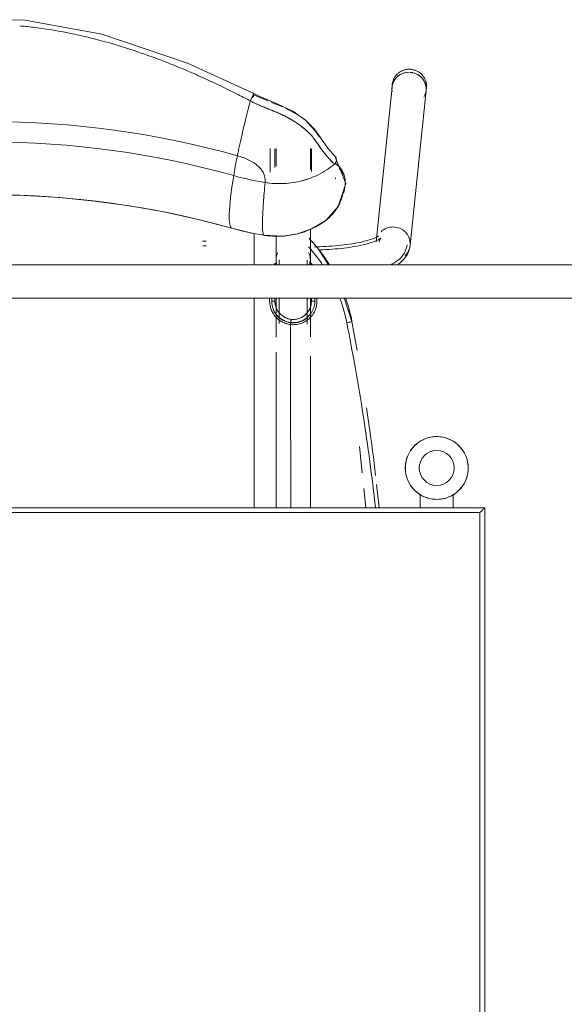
# Model space of a CAD drawing. Header units: metres. Extents: x 2.9 to 42.3, y -72.9 to -49.3.
# Tile 20 of 256: x 7.754 to 8.083, y -69.928 to -69.333. Entities that reach past the tile are written whole.
import ezdxf

# ---------------------------------------------------------------- set-up
doc = ezdxf.new("R2010")
doc.units = ezdxf.units.M
doc.layers.add('A-GENM', color=7, linetype='Continuous', lineweight=18)
doc.layers.add('I-FURN', color=7, linetype='Continuous', lineweight=18)

# ---------------------------------------------------------------- blocks, each defined once
blk = doc.blocks.new('FDE_CJU03_ConjuntoUsoMúltiplo_1mesa4cadeiras - CJU03_ConjuntoUsoMúltiplo_01mesa04cadeiras-5394098-2PAV')
at = {"layer": 'I-FURN', "color": 253, "true_color": 0xaaaaaa}
for p, q in [((-0.3, 0.6), (-0.3, -0.6)), ((0.28833, 0.6), (-0.3, 0.6)), ((-0.297, -0.597), (-0.297, 0.597)), ((-0.297, 0.597), (0.28833, 0.597)), ((-0.297, 0.597), (0.28833, 0.597)), ((-0.297, 0.597), (-0.297, -0.597)), ((-0.2999, 0.581), (-0.30767, 0.581)), ((-0.55193, 0.56459), (-0.5537, 0.56477)), ((-0.45849, 0.55498), (-0.55193, 0.56459)), ((-0.30767, 0.561), (-0.2999, 0.561)), ((-0.55582, 0.54418), (-0.55405, 0.544)), ((-0.55405, 0.544), (-0.46061, 0.53439)), ((-0.33687, 0.52438), (-0.32106, 0.52601)), ((-0.3116, 0.52699), (-0.2999, 0.52819)), ((-0.41239, 0.51981), (-0.42667, 0.51514)), ((-0.49865, 0.50985), (-0.49922, 0.50992)), ((-0.47274, 0.50302), (-0.47353, 0.50407)), ((-0.44667, 0.50556), (-0.45626, 0.49954)), ((-0.50439, 0.4947), (-0.51692, 0.4947)), ((-0.50312, 0.49535), (-0.51671, 0.49535)), ((-0.44977, 0.4947), (-0.46821, 0.4947)), ((-0.2999, 0.4947), (-0.39144, 0.4947)), ((-0.53776, 0.48633), (-0.54133, 0.47976)), ((-0.41172, 0.48298), (-0.41065, 0.48298)), ((-0.54208, 0.47808), (-0.54484, 0.47118)), ((-0.51692, 0.474), (-0.50627, 0.474)), ((-0.51692, 0.47035), (-0.50262, 0.47035)), ((-0.51671, 0.47335), (-0.50559, 0.47335)), ((-0.46418, 0.474), (-0.44977, 0.474)), ((-0.42471, 0.47335), (-0.42667, 0.47335)), ((-0.42667, 0.47136), (-0.42476, 0.47136)), ((-0.394, 0.474), (-0.2999, 0.474)), ((-0.54569, 0.46901), (-0.54942, 0.46067)), ((-0.55015, 0.4605), (-0.55004, 0.46043)), ((-0.44667, 0.46085), (-0.46567, 0.46085))]:
    blk.add_line(p, q, dxfattribs=at)
at = {"layer": 'I-FURN', "color": 253, "true_color": 0xaaaaaa, "flags": 128}
for points in [[(-0.5537, 0.56477), (-0.55411, 0.5648), (-0.55451, 0.56482), (-0.55492, 0.56482), (-0.55533, 0.5648), (-0.55574, 0.56477), (-0.55614, 0.56472), (-0.55655, 0.56465), (-0.55695, 0.56457), (-0.55734, 0.56447), (-0.55773, 0.56435), (-0.55812, 0.56422), (-0.5585, 0.56407), (-0.55888, 0.56391), (-0.55924, 0.56373), (-0.5596, 0.56353), (-0.55996, 0.56333), (-0.5603, 0.5631), (-0.56063, 0.56287), (-0.56096, 0.56262), (-0.56127, 0.56236), (-0.56158, 0.56208), (-0.56187, 0.5618), (-0.56215, 0.5615), (-0.56242, 0.56119), (-0.56268, 0.56087), (-0.56292, 0.56054), (-0.56315, 0.56021), (-0.56337, 0.55986), (-0.56357, 0.5595), (-0.56376, 0.55914), (-0.56394, 0.55877), (-0.5641, 0.55839), (-0.56424, 0.55801), (-0.56438, 0.55762), (-0.56449, 0.55723), (-0.56459, 0.55683), (-0.56468, 0.55643), (-0.56475, 0.55603), (-0.5648, 0.55562), (-0.56484, 0.55521), (-0.56486, 0.5548), (-0.56487, 0.55439), (-0.56486, 0.55398), (-0.56484, 0.55357), (-0.56479, 0.55317), (-0.56474, 0.55276), (-0.56467, 0.55236), (-0.56458, 0.55196), (-0.56447, 0.55156), (-0.56435, 0.55117), (-0.56422, 0.55078), (-0.56407, 0.5504), (-0.56391, 0.55002), (-0.56373, 0.54965), (-0.56353, 0.54929), (-0.56333, 0.54894), (-0.56311, 0.5486), (-0.56287, 0.54826), (-0.56262, 0.54794), (-0.56236, 0.54762), (-0.56209, 0.54731), (-0.56181, 0.54702), (-0.56151, 0.54674), (-0.5612, 0.54647), (-0.56088, 0.54621), (-0.56056, 0.54597), (-0.56022, 0.54574), (-0.55987, 0.54552), (-0.55952, 0.54532), (-0.55915, 0.54514), (-0.55878, 0.54496), (-0.55841, 0.54481), (-0.55802, 0.54467), (-0.55763, 0.54454), (-0.55724, 0.54443), (-0.55684, 0.54434), (-0.55682, 0.54433)], [(-0.45849, 0.55498), (-0.45643, 0.55461), (-0.45453, 0.55396), (-0.45284, 0.55312), (-0.45136, 0.55214), (-0.45008, 0.55109), (-0.44897, 0.54998), (-0.44799, 0.54885), (-0.44712, 0.54768)], [(-0.45869, 0.55309), (-0.45691, 0.55277), (-0.45527, 0.55221), (-0.45379, 0.55147), (-0.4525, 0.55062), (-0.45136, 0.54968), (-0.45036, 0.54869), (-0.44947, 0.54766), (-0.44867, 0.54659), (-0.44795, 0.54549), (-0.44727, 0.54435), (-0.44667, 0.5432)], [(-0.55682, 0.54433), (-0.55642, 0.54426), (-0.55601, 0.5442), (-0.55582, 0.54418)], [(-0.46416, 0.53592), (-0.46411, 0.53586), (-0.46398, 0.53567), (-0.46379, 0.53536), (-0.46356, 0.53494), (-0.46329, 0.5344), (-0.463, 0.53376), (-0.46269, 0.53302), (-0.46238, 0.53219), (-0.46206, 0.53126), (-0.46174, 0.53026), (-0.46142, 0.52918), (-0.4611, 0.52802), (-0.46079, 0.52679), (-0.46049, 0.52549), (-0.4602, 0.52413), (-0.45992, 0.52271), (-0.45965, 0.52124), (-0.4594, 0.51971), (-0.45916, 0.51814), (-0.45894, 0.51652), (-0.45873, 0.51485), (-0.45853, 0.51315), (-0.45836, 0.51142), (-0.4582, 0.50965), (-0.45806, 0.50785), (-0.45793, 0.50603), (-0.45783, 0.50419), (-0.45774, 0.50233), (-0.45767, 0.50046), (-0.45763, 0.49858), (-0.4576, 0.4972)], [(-0.46276, 0.5372), (-0.46271, 0.53714), (-0.46257, 0.53697), (-0.46237, 0.53668), (-0.46213, 0.53628), (-0.46185, 0.53577), (-0.46155, 0.53516), (-0.46123, 0.53445), (-0.4609, 0.53365), (-0.46056, 0.53276), (-0.46023, 0.53178), (-0.45989, 0.53073), (-0.45956, 0.5296), (-0.45924, 0.5284), (-0.45892, 0.52713), (-0.45861, 0.52579), (-0.45832, 0.5244), (-0.45803, 0.52294), (-0.45776, 0.52144), (-0.4575, 0.51988), (-0.45726, 0.51828), (-0.45703, 0.51663), (-0.45682, 0.51494), (-0.45663, 0.51321), (-0.45645, 0.51145), (-0.45629, 0.50966), (-0.45615, 0.50784), (-0.45603, 0.506), (-0.45592, 0.50414), (-0.45584, 0.50226), (-0.45577, 0.50036)], [(-0.46042, 0.53628), (-0.46118, 0.53642), (-0.46182, 0.53663), (-0.46229, 0.53686), (-0.46259, 0.53706), (-0.46273, 0.53718), (-0.46276, 0.5372)], [(-0.51237, 0.5095), (-0.49582, 0.5162), (-0.48193, 0.5114), (-0.47403, 0.50467), (-0.47352, 0.50406)], [(-0.51238, 0.50949), (-0.51721, 0.5052), (-0.52172, 0.50199), (-0.52857, 0.4973), (-0.53414, 0.49173), (-0.53945, 0.48406), (-0.54383, 0.47499), (-0.54856, 0.46381), (-0.55015, 0.4605)], [(-0.52375, 0.50018), (-0.52735, 0.49789), (-0.53273, 0.49306)], [(-0.4728, 0.5031), (-0.46839, 0.49533), (-0.46543, 0.48687), (-0.46403, 0.47802), (-0.46455, 0.46675)], [(-0.4469, 0.4947), (-0.44764, 0.4947), (-0.44831, 0.4947), (-0.4489, 0.4947), (-0.44942, 0.4947), (-0.44977, 0.4947)], [(-0.40316, 0.4947), (-0.40337, 0.4947), (-0.40536, 0.4947), (-0.40735, 0.4947), (-0.40933, 0.4947), (-0.41129, 0.4947), (-0.41324, 0.4947), (-0.41517, 0.4947), (-0.41707, 0.4947), (-0.41895, 0.4947), (-0.4208, 0.4947), (-0.42262, 0.4947), (-0.4244, 0.4947), (-0.42614, 0.4947)], [(-0.41377, 0.48314), (-0.41374, 0.48522), (-0.41411, 0.4873), (-0.41487, 0.48926), (-0.41598, 0.49105), (-0.41742, 0.49259), (-0.41904, 0.49378), (-0.42183, 0.49496), (-0.42471, 0.49535)], [(-0.44977, 0.4928), (-0.44931, 0.4928), (-0.44878, 0.4928), (-0.44817, 0.4928), (-0.44749, 0.4928), (-0.44673, 0.4928)], [(-0.42667, 0.4928), (-0.42576, 0.4928), (-0.42401, 0.4928), (-0.42222, 0.4928), (-0.42039, 0.4928), (-0.41854, 0.4928), (-0.41665, 0.4928), (-0.41474, 0.4928), (-0.41281, 0.4928), (-0.41086, 0.4928)], [(-0.42471, 0.47335), (-0.42265, 0.47355), (-0.42062, 0.47414), (-0.41874, 0.47511), (-0.4171, 0.47641), (-0.41582, 0.47787), (-0.41443, 0.48042), (-0.41377, 0.48314)], [(-0.2999, 0.48285), (-0.32732, 0.48283), (-0.35506, 0.48282), (-0.38282, 0.4828), (-0.4106, 0.48278)], [(-0.4469, 0.4759), (-0.44764, 0.4759), (-0.44831, 0.4759), (-0.4489, 0.4759), (-0.44942, 0.4759), (-0.44977, 0.4759)], [(-0.41129, 0.4759), (-0.41324, 0.4759), (-0.41517, 0.4759), (-0.41707, 0.4759), (-0.41895, 0.4759), (-0.4208, 0.4759), (-0.42262, 0.4759), (-0.4244, 0.4759), (-0.42614, 0.4759)], [(-0.44977, 0.474), (-0.44931, 0.474), (-0.44878, 0.474), (-0.44817, 0.474), (-0.44749, 0.474), (-0.44673, 0.474)], [(-0.42667, 0.474), (-0.42576, 0.474), (-0.42401, 0.474), (-0.42222, 0.474), (-0.42039, 0.474), (-0.41854, 0.474), (-0.41665, 0.474), (-0.41474, 0.474), (-0.41281, 0.474), (-0.41086, 0.474), (-0.40889, 0.474), (-0.40691, 0.474), (-0.40492, 0.474), (-0.40293, 0.474)], [(-0.46881, 0.44737), (-0.4671, 0.45393), (-0.46566, 0.46055), (-0.46454, 0.46676)], [(-0.55015, 0.4605), (-0.5686, 0.42062), (-0.58611, 0.36885), (-0.59447, 0.32251), (-0.59479, 0.28298), (-0.58887, 0.24413), (-0.57619, 0.20079), (-0.55586, 0.15267), (-0.55203, 0.14493), (-0.55018, 0.14122)], [(-0.54581, 0.45843), (-0.54678, 0.45891), (-0.54777, 0.45939), (-0.54868, 0.45984), (-0.54943, 0.46019), (-0.54994, 0.46042), (-0.55015, 0.4605), (-0.55015, 0.4605)], [(-0.54942, 0.46067), (-0.54947, 0.46056), (-0.54953, 0.46044)], [(-0.2999, 0.46085), (-0.30338, 0.46085), (-0.33902, 0.46085), (-0.37469, 0.46085), (-0.41039, 0.46085), (-0.42667, 0.46085)], [(-0.46881, 0.15433), (-0.47414, 0.17483), (-0.47866, 0.19553), (-0.48237, 0.2164), (-0.48527, 0.23742), (-0.48734, 0.25853), (-0.48858, 0.27972), (-0.48899, 0.30094), (-0.48857, 0.32216), (-0.48732, 0.34335), (-0.48525, 0.36447), (-0.48235, 0.38548), (-0.47863, 0.40635), (-0.4741, 0.42705), (-0.46881, 0.44737)], [(-0.46109, 0.42953), (-0.46109, 0.42994), (-0.46109, 0.43031), (-0.46109, 0.43066), (-0.46109, 0.43097), (-0.46109, 0.43124), (-0.46109, 0.43148), (-0.46109, 0.43169), (-0.46109, 0.4318)], [(-0.45809, 0.4318), (-0.45809, 0.43162), (-0.45809, 0.4314), (-0.45809, 0.43115), (-0.45809, 0.43086), (-0.45809, 0.43054), (-0.45809, 0.43019), (-0.45809, 0.4298)]]:
    blk.add_lwpolyline(points, dxfattribs=at)
at = {"layer": 'I-FURN', "color": 253, "true_color": 0xaaaaaa}
for centre, radius, start, end in [((-0.32396, 0.571), 0.019, 0, 180), ((-0.324, 0.571), 0.01896, 69.48811, 100.93945), ((-0.324, 0.571), 0.01896, 123.41546, 164.02616), ((-0.324, 0.571), 0.01896, 23.74265, 55.98552), ((-0.324, 0.571), 0.01053, 0, 180), ((-0.324, 0.571), 0.01896, 169.02538, 180), ((-0.324, 0.571), 0.01896, 180, 196.66606), ((-0.32396, 0.571), 0.019, 180, 360), ((-0.324, 0.571), 0.01053, 180, 0), ((-0.324, 0.571), 0.01896, 0, 16.66606), ((-0.324, 0.571), 0.01896, 349.02538, 0), ((-0.324, 0.571), 0.01896, 303.41546, 344.02616), ((-0.324, 0.571), 0.01896, 203.74265, 235.98553), ((-0.324, 0.571), 0.01896, 249.48811, 280.93945)]:
    blk.add_arc(centre, radius, start, end, dxfattribs=at)
for centre, major_axis, ratio, start_param, end_param in [((-0.55299, 0.55429), (0.00106, 0.0103), 0.967163, 5.858731, 6.905929), ((-0.55299, 0.55429), (0.00106, 0.0103), 0.967163, 0.656571, 1.578726), ((-0.55299, 0.55429), (0.00106, 0.0103), 0.967163, 0.589816, 1.471565), ((-0.55299, 0.55429), (0.00106, 0.0103), 0.967163, 5.976302, 6.851227), ((-0.55299, 0.55429), (0.00106, 0.0103), 0.967163, 1.669941, 3.417141), ((-0.55299, 0.55429), (0.00106, 0.0103), 0.967163, 1.471565, 1.598786), ((-0.45955, 0.54468), (0.00106, 0.0103), 0.967163, 0.099145, 1.669941), ((-0.45955, 0.54468), (0.00106, 0.0103), 0.967163, 5.596932, 6.38233), ((-0.55299, 0.55429), (0.00106, 0.0103), 0.967163, 1.838177, 2.584285), ((-0.55299, 0.55429), (0.00106, 0.0103), 0.967163, 2.855299, 3.394061), ((-0.45955, 0.54468), (0.00106, 0.0103), 0.967163, 1.669941, 2.455339), ((-0.44977, 0.48435), (0, 0.01035), 0.978148, 5.962504, 6.738191), ((-0.44977, 0.48435), (0, 0.01035), 0.978148, 2.686587, 3.462274), ((-0.65627, 0.49418), (0, 0.1656), 0.978148, 4.432561, 4.549768), ((-0.76073, 0.51436), (-0.29621, 0.04754), 0.033662, 2.678566, 2.728869), ((-0.76073, 0.51436), (-0.29621, 0.04754), 0.033662, 2.72888, 2.779171), ((-0.76073, 0.51436), (-0.29621, 0.04754), 0.033662, 2.779174, 2.829474), ((-0.76073, 0.51436), (-0.29621, 0.04754), 0.033662, 2.829483, 2.930079), ((-0.76073, 0.51436), (-0.29621, 0.04754), 0.033662, 2.930086, 2.980382), ((-0.62829, 0.49418), (0, 0.16963), 0.978148, 4.432561, 4.549768), ((-0.76073, 0.51436), (-0.29621, 0.04754), 0.033662, 2.980391, 3.030684), ((-0.76073, 0.51436), (-0.29621, 0.04754), 0.033662, 3.030688, 3.13129), ((-0.57325, 0.47058), (-0.07702, 0.02165), 0.057423, 1.951227, 2.011546), ((-0.57325, 0.47058), (-0.07702, 0.02165), 0.057423, 2.011546, 2.373457), ((-0.00271, 0.30085), (0, 0.54235), 0.978148, 1.290968, 1.850624), ((0.0018, 0.30085), (0, 0.5344), 0.978148, 1.290968, 1.850624), ((-0.57325, 0.47058), (-0.07702, 0.02165), 0.057423, 2.373457, 2.433775), ((-0.57325, 0.47058), (-0.07702, 0.02165), 0.057423, 2.433775, 2.494094), ((-0.60511, 0.48104), (-0.11745, 0.03301), 0.057423, 2.494094, 2.683805), ((-0.7576, 0.5286), (-0.28881, 0.08118), 0.057423, 2.683805, 3.136529), ((0.02978, 0.30085), (0, 0.53037), 0.978148, 1.290968, 1.850624)]:
    blk.add_ellipse(centre, major_axis=major_axis, ratio=ratio, start_param=start_param, end_param=end_param, dxfattribs=at)
for points, knots in [([(-0.297, 0.597), (-0.29727, 0.59726), (-0.29765, 0.59765), (-0.29815, 0.59815), (-0.29845, 0.59845), (-0.29867, 0.59867), (-0.29888, 0.59888), (-0.29908, 0.59908), (-0.29926, 0.59926), (-0.29942, 0.59942), (-0.29961, 0.59961), (-0.29978, 0.59978), (-0.29995, 0.59995), (-0.3, 0.6), (-0.3, 0.6)], [-1, -1, -1, -1, -0.833333, -0.75, -0.666667, -0.625, -0.583333, -0.5, -0.458333, -0.416667, -0.333333, -0.25, -0.166667, 0, 0, 0, 0]), ([(-0.41174, 0.5167), (-0.39317, 0.52039), (-0.356, 0.52697), (-0.31859, 0.53193), (-0.2999, 0.53399)], [0, 0, 0, 0, 0.2222222, 0.4430121, 0.4430121, 0.4430121, 0.4430121]), ([(-0.3195, 0.5341), (-0.32942, 0.53294), (-0.34304, 0.53118), (-0.35663, 0.52922), (-0.36033, 0.52866)], [0.6330711, 0.6330711, 0.6330711, 0.6330711, 0.75, 0.7938399, 0.7938399, 0.7938399, 0.7938399]), ([(-0.36033, 0.52866), (-0.35663, 0.52922), (-0.34304, 0.53118), (-0.32942, 0.53294), (-0.3195, 0.5341)], [0.2061667, 0.2061667, 0.2061667, 0.2061667, 0.25, 0.3669429, 0.3669429, 0.3669429, 0.3669429]), ([(-0.48971, 0.51461), (-0.49047, 0.51484), (-0.49171, 0.51517), (-0.49332, 0.51551), (-0.49449, 0.51567), (-0.49553, 0.51574), (-0.4969, 0.51577), (-0.49851, 0.51565), (-0.50032, 0.5153), (-0.50202, 0.51475), (-0.50362, 0.51399), (-0.50561, 0.51259), (-0.50699, 0.51106), (-0.50792, 0.50975)], [0.5090671, 0.5090671, 0.5090671, 0.5090671, 0.55, 0.575, 0.6, 0.625, 0.65, 0.7, 0.75, 0.8, 0.85, 0.9, 1, 1, 1, 1]), ([(-0.50494, 0.51219), (-0.50482, 0.5123), (-0.50374, 0.5133), (-0.50222, 0.51442), (-0.50012, 0.51529), (-0.49844, 0.51567), (-0.49722, 0.51576), (-0.4966, 0.51577)], [0.0876695, 0.0876695, 0.0876695, 0.0876695, 0.1, 0.2, 0.25, 0.3, 0.3463075, 0.3463075, 0.3463075, 0.3463075]), ([(-0.49432, 0.51565), (-0.49394, 0.5156), (-0.49316, 0.5155), (-0.49173, 0.51522), (-0.49067, 0.51496), (-0.49006, 0.51479)], [0.4, 0.4, 0.4, 0.4, 0.425, 0.45, 0.48350906, 0.48350906, 0.48350906, 0.48350906]), ([(-0.47372, 0.50434), (-0.47421, 0.50492), (-0.47518, 0.50602), (-0.47665, 0.50747), (-0.47785, 0.50853), (-0.47879, 0.50929), (-0.4795, 0.50982), (-0.48016, 0.51029), (-0.48097, 0.51085), (-0.48189, 0.51144), (-0.48284, 0.51197), (-0.48375, 0.51241), (-0.48452, 0.51274), (-0.48547, 0.51313), (-0.4869, 0.51369), (-0.48814, 0.51412), (-0.48897, 0.51439)], [0, 0, 0, 0, 0.05, 0.1, 0.15, 0.175, 0.2, 0.225, 0.25, 0.3, 0.35, 0.375, 0.4, 0.425, 0.45, 0.495546, 0.495546, 0.495546, 0.495546]), ([(-0.48425, 0.51255), (-0.4836, 0.51223), (-0.48252, 0.51166), (-0.48133, 0.51095), (-0.48048, 0.51041), (-0.47981, 0.50995), (-0.47947, 0.50971), (-0.47934, 0.50961)], [0.6, 0.6, 0.6, 0.6, 0.65, 0.7, 0.75, 0.775, 0.7919906, 0.7919906, 0.7919906, 0.7919906]), ([(-0.54236, 0.46572), (-0.54203, 0.46647), (-0.54135, 0.46807), (-0.54022, 0.47091), (-0.5389, 0.47419), (-0.53754, 0.47728), (-0.53634, 0.47976), (-0.53526, 0.48176), (-0.53421, 0.48358), (-0.5329, 0.48568), (-0.53104, 0.4884), (-0.52887, 0.49119), (-0.5269, 0.49335), (-0.52544, 0.49477), (-0.52451, 0.4956), (-0.52374, 0.49624), (-0.52288, 0.49692), (-0.52204, 0.49753), (-0.52121, 0.49812), (-0.5203, 0.49875), (-0.51916, 0.49954), (-0.51753, 0.50067), (-0.51577, 0.50194), (-0.51399, 0.50332), (-0.51264, 0.50442), (-0.51144, 0.50546), (-0.51008, 0.50672), (-0.50875, 0.50809), (-0.50795, 0.50898), (-0.5076, 0.50938)], [0.125, 0.125, 0.125, 0.125, 0.15625, 0.1875, 0.21875, 0.25, 0.28125, 0.3125, 0.34375, 0.375, 0.40625, 0.4375, 0.46875, 0.484375, 0.5, 0.515625, 0.53125, 0.5625, 0.59375, 0.625, 0.65625, 0.6875, 0.75, 0.78125, 0.8125, 0.84375, 0.875, 0.9375, 1, 1, 1, 1]), ([(-0.5076, 0.50938), (-0.50788, 0.50889), (-0.50845, 0.50818), (-0.50951, 0.50719), (-0.51042, 0.50641), (-0.5115, 0.50552), (-0.51274, 0.50447), (-0.51405, 0.50335), (-0.51533, 0.50227), (-0.51658, 0.50133), (-0.51784, 0.50046), (-0.51888, 0.49977), (-0.51968, 0.49921), (-0.52007, 0.49892), (-0.52026, 0.49878)], [0, 0, 0, 0, 0.0625, 0.09375, 0.125, 0.15625, 0.1875, 0.21875, 0.25, 0.28125, 0.3125, 0.34375, 0.359375, 0.375, 0.375, 0.375, 0.375]), ([(-0.50935, 0.51033), (-0.51, 0.51047), (-0.51114, 0.51039), (-0.51207, 0.50979), (-0.51238, 0.50949)], [0.25, 0.25, 0.25, 0.25, 0.5, 0.6689889, 0.6689889, 0.6689889, 0.6689889]), ([(-0.51237, 0.5095), (-0.51229, 0.50958), (-0.51197, 0.50986), (-0.5113, 0.51023), (-0.51034, 0.51045), (-0.50901, 0.51035), (-0.50808, 0.50985), (-0.5076, 0.50938)], [0.3327516, 0.3327516, 0.3327516, 0.3327516, 0.375, 0.5, 0.625, 0.75, 1, 1, 1, 1]), ([(-0.47914, 0.50947), (-0.47893, 0.50932), (-0.4785, 0.50899), (-0.47766, 0.50832), (-0.47661, 0.50741), (-0.47561, 0.50641), (-0.47504, 0.5058), (-0.47502, 0.50578)], [0.8, 0.8, 0.8, 0.8, 0.825, 0.85, 0.9, 0.95, 0.9521805, 0.9521805, 0.9521805, 0.9521805]), ([(-0.44675, 0.50631), (-0.45089, 0.50372), (-0.45634, 0.49971), (-0.46136, 0.49518), (-0.46271, 0.49389)], [0.5379186, 0.5379186, 0.5379186, 0.5379186, 0.75, 0.8312939, 0.8312939, 0.8312939, 0.8312939]), ([(-0.46456, 0.46672), (-0.46355, 0.47296), (-0.46384, 0.48309), (-0.46831, 0.49592), (-0.47176, 0.50168), (-0.47372, 0.50434)], [0, 0, 0, 0, 0.5, 0.75, 1, 1, 1, 1]), ([(-0.52026, 0.49878), (-0.52045, 0.49864), (-0.52081, 0.49837), (-0.52142, 0.49791), (-0.52212, 0.49742), (-0.52293, 0.49686), (-0.52376, 0.49622), (-0.52426, 0.49581), (-0.52454, 0.49557)], [0.375, 0.375, 0.375, 0.375, 0.390625, 0.40625, 0.4375, 0.46875, 0.484375, 0.5, 0.5, 0.5, 0.5]), ([(-0.42475, 0.49868), (-0.4237, 0.49866), (-0.42219, 0.49849), (-0.42029, 0.49798), (-0.4185, 0.49729), (-0.41632, 0.496), (-0.41409, 0.494), (-0.41236, 0.49155), (-0.41111, 0.48878), (-0.41053, 0.48594), (-0.4105, 0.4839), (-0.41059, 0.48285)], [0, 0, 0, 0, 0.125, 0.1875, 0.25, 0.375, 0.5, 0.625, 0.75, 0.875, 1, 1, 1, 1]), ([(-0.42471, 0.49535), (-0.42471, 0.49535), (-0.42473, 0.49551), (-0.42474, 0.49595), (-0.42475, 0.49653), (-0.42475, 0.49708), (-0.42475, 0.49743)], [0, 0, 0, 0, 0.333333, 0.5, 0.666667, 1, 1, 1, 1]), ([(-0.49843, 0.49284), (-0.49812, 0.4919), (-0.49673, 0.48725), (-0.49539, 0.47855), (-0.49585, 0.47098), (-0.49643, 0.46737)], [0.4353842, 0.4353842, 0.4353842, 0.4353842, 0.5, 0.75, 1, 1, 1, 1]), ([(-0.41166, 0.48468), (-0.41167, 0.48503), (-0.41172, 0.48584), (-0.41191, 0.48706), (-0.41235, 0.48874), (-0.4133, 0.49084), (-0.41436, 0.49231), (-0.41497, 0.49298)], [0.07592, 0.07592, 0.07592, 0.07592, 0.125, 0.1875, 0.25, 0.375, 0.5, 0.5, 0.5, 0.5]), ([(-0.42476, 0.47136), (-0.42159, 0.47135), (-0.41688, 0.47318), (-0.41295, 0.47827), (-0.41202, 0.48132), (-0.41185, 0.48285)], [0, 0, 0, 0, 0.5, 0.75, 1, 1, 1, 1]), ([(-0.4106, 0.48278), (-0.41071, 0.48196), (-0.41108, 0.48027), (-0.41187, 0.47823), (-0.41273, 0.47671), (-0.41349, 0.47565), (-0.41435, 0.47466), (-0.41526, 0.47376), (-0.41626, 0.47294), (-0.41771, 0.47195), (-0.42044, 0.4706), (-0.42295, 0.47014), (-0.42475, 0.47011)], [0, 0, 0, 0, 0.125, 0.25, 0.3125, 0.375, 0.4375, 0.5, 0.5625, 0.625, 0.75, 1, 1, 1, 1]), ([(-0.42001, 0.4722), (-0.41928, 0.47248), (-0.41821, 0.47301), (-0.41688, 0.4739), (-0.41597, 0.47465), (-0.41513, 0.47547), (-0.41435, 0.47638), (-0.41366, 0.47735), (-0.41288, 0.47874), (-0.41215, 0.48062), (-0.41183, 0.4822), (-0.41172, 0.48298)], [0.25, 0.25, 0.25, 0.25, 0.375, 0.4375, 0.5, 0.5625, 0.625, 0.6875, 0.75, 0.875, 1, 1, 1, 1]), ([(-0.41377, 0.48314), (-0.41377, 0.48313), (-0.41364, 0.48309), (-0.41323, 0.48303), (-0.41269, 0.48295), (-0.41219, 0.48289), (-0.41185, 0.48285)], [0, 0, 0, 0, 0.333333, 0.5, 0.666667, 1, 1, 1, 1]), ([(-0.42476, 0.47136), (-0.42476, 0.4717), (-0.42475, 0.47223), (-0.42474, 0.47278), (-0.42473, 0.47299), (-0.42473, 0.47308)], [0, 0, 0, 0, 0.3333333, 0.5, 0.6666667, 0.6666667, 0.6666667, 0.6666667]), ([(-0.54581, 0.45843), (-0.54534, 0.45936), (-0.54454, 0.46098), (-0.54333, 0.46357), (-0.54269, 0.46497), (-0.54236, 0.46572)], [0, 0, 0, 0, 0.0625, 0.09375, 0.125, 0.125, 0.125, 0.125]), ([(-0.50418, 0.46513), (-0.50488, 0.46461), (-0.50595, 0.46367), (-0.50731, 0.46209), (-0.50796, 0.46119), (-0.50828, 0.46072)], [-0.5555556, -0.5555556, -0.5555556, -0.5555556, -0.4444444, -0.3888889, -0.3333333, -0.3333333, -0.3333333, -0.3333333]), ([(-0.49817, 0.46742), (-0.49847, 0.4674), (-0.4991, 0.46733), (-0.49974, 0.46721), (-0.50006, 0.46712)], [-0.8888889, -0.8888889, -0.8888889, -0.8888889, -0.8333333, -0.7777827, -0.7777827, -0.7777827, -0.7777827]), ([(-0.49643, 0.46737), (-0.49683, 0.46741), (-0.49741, 0.46745), (-0.49801, 0.46743), (-0.49816, 0.46742)], [-1, -1, -1, -1, -0.9166667, -0.8890389, -0.8890389, -0.8890389, -0.8890389]), ([(-0.54581, 0.45843), (-0.54638, 0.45729), (-0.54727, 0.45555), (-0.54854, 0.45307), (-0.54997, 0.45025), (-0.55201, 0.4462), (-0.55429, 0.44154), (-0.55623, 0.43749), (-0.55774, 0.43427), (-0.55925, 0.43098), (-0.56059, 0.428), (-0.56143, 0.42611), (-0.56179, 0.42528)], [-1, -1, -1, -1, -0.9826389, -0.9739583, -0.9652778, -0.9479167, -0.9305556, -0.921875, -0.9131944, -0.9045139, -0.8958333, -0.8888889, -0.8888889, -0.8888889, -0.8888889]), ([(-0.56179, 0.42528), (-0.56234, 0.42403), (-0.56376, 0.42077), (-0.56662, 0.41397), (-0.57003, 0.40539), (-0.57297, 0.39742), (-0.57471, 0.39243), (-0.5752, 0.39098)], [-0.8888889, -0.8888889, -0.8888889, -0.8888889, -0.8784722, -0.8611111, -0.8263889, -0.7916667, -0.7777778, -0.7777778, -0.7777778, -0.7777778]), ([(-0.5752, 0.39098), (-0.57594, 0.38882), (-0.57789, 0.38295), (-0.58079, 0.37341), (-0.58377, 0.36234), (-0.58722, 0.34736), (-0.58966, 0.333), (-0.59075, 0.32231), (-0.591, 0.31925)], [-0.7777778, -0.7777778, -0.7777778, -0.7777778, -0.7569444, -0.7222222, -0.6875, -0.6527778, -0.5833333, -0.5555556, -0.5555556, -0.5555556, -0.5555556])]:
    blk.add_open_spline(points, degree=3, knots=knots, dxfattribs=at)
for points in [[(-0.31396, 0.53473), (-0.30928, 0.53526), (-0.30461, 0.53576), (-0.29993, 0.53624)], [(-0.29993, 0.53624), (-0.30461, 0.53576), (-0.30928, 0.53526), (-0.31395, 0.53473)], [(-0.41239, 0.51981), (-0.41725, 0.51889), (-0.42205, 0.51759), (-0.42672, 0.51595)], [(-0.39492, 0.52303), (-0.40075, 0.522), (-0.40657, 0.52092), (-0.41239, 0.51981)], [(-0.41239, 0.51981), (-0.40657, 0.52092), (-0.40075, 0.522), (-0.39492, 0.52303)], [(-0.41174, 0.5167), (-0.41182, 0.51713), (-0.41198, 0.51796), (-0.41219, 0.51899), (-0.41234, 0.51966), (-0.41238, 0.51982), (-0.41239, 0.51981)], [(-0.42601, 0.51268), (-0.42136, 0.51439), (-0.41659, 0.51574), (-0.41174, 0.5167)], [(-0.5076, 0.50938), (-0.50784, 0.50961), (-0.50839, 0.51002), (-0.50902, 0.51026), (-0.50935, 0.51033)], [(-0.50415, 0.50474), (-0.50521, 0.50636), (-0.50637, 0.50791), (-0.5076, 0.50938)], [(-0.50487, 0.5058), (-0.50374, 0.50417), (-0.50269, 0.50244), (-0.50174, 0.50064)], [(-0.49754, 0.48985), (-0.4985, 0.49348), (-0.49985, 0.49697), (-0.50154, 0.50025)], [(-0.47341, 0.50391), (-0.46973, 0.49884), (-0.46703, 0.49306), (-0.46547, 0.48698)], [(-0.47175, 0.50136), (-0.47222, 0.50224), (-0.47277, 0.50313), (-0.47341, 0.50391)], [(-0.47341, 0.50391), (-0.47276, 0.50311), (-0.47218, 0.5022), (-0.47169, 0.50128)], [(-0.45757, 0.4936), (-0.45415, 0.4967), (-0.45051, 0.49955), (-0.44669, 0.50212)], [(-0.52454, 0.49557), (-0.52509, 0.49509), (-0.52642, 0.49386), (-0.52875, 0.49135), (-0.53103, 0.48845), (-0.53228, 0.48661), (-0.53281, 0.48578)], [(-0.44849, 0.49427), (-0.44798, 0.4948), (-0.44743, 0.49528), (-0.44685, 0.49573)], [(-0.42667, 0.49868), (-0.42603, 0.49868), (-0.42539, 0.49868), (-0.42475, 0.49868)], [(-0.42475, 0.49743), (-0.42539, 0.49743), (-0.42603, 0.49743), (-0.42667, 0.49743)], [(-0.42667, 0.49535), (-0.42601, 0.49535), (-0.42536, 0.49535), (-0.42471, 0.49535)], [(-0.41185, 0.48285), (-0.41165, 0.48468), (-0.41202, 0.48843), (-0.41479, 0.49333), (-0.41929, 0.49665), (-0.42293, 0.49743), (-0.42475, 0.49743)], [(-0.42471, 0.49535), (-0.42316, 0.49535), (-0.42009, 0.49469), (-0.41627, 0.49191), (-0.41392, 0.48781), (-0.4136, 0.48467), (-0.41377, 0.48314)], [(-0.49581, 0.4787), (-0.496, 0.48248), (-0.49657, 0.48623), (-0.49754, 0.48985)], [(-0.53281, 0.48578), (-0.53335, 0.48495), (-0.53424, 0.48349), (-0.53535, 0.4815), (-0.5364, 0.47952), (-0.53716, 0.47802), (-0.53756, 0.47718)], [(-0.46528, 0.4862), (-0.46453, 0.48302), (-0.46408, 0.47977), (-0.46396, 0.4765)], [(-0.41377, 0.48314), (-0.41392, 0.48181), (-0.41471, 0.4792), (-0.41721, 0.47597), (-0.42069, 0.47386), (-0.42337, 0.47335), (-0.42471, 0.47335)], [(-0.41172, 0.48298), (-0.41168, 0.48347), (-0.41166, 0.48394), (-0.41166, 0.48441)], [(-0.53756, 0.47718), (-0.53797, 0.47633), (-0.53885, 0.47444), (-0.54014, 0.47135), (-0.54134, 0.46829), (-0.54238, 0.46565), (-0.5433, 0.46346), (-0.54417, 0.4615), (-0.545, 0.45982), (-0.54554, 0.45887), (-0.54581, 0.45843)], [(-0.49643, 0.46737), (-0.49583, 0.47107), (-0.49563, 0.47484), (-0.4958, 0.47858)], [(-0.44672, 0.47295), (-0.44707, 0.47321), (-0.4474, 0.47348), (-0.44772, 0.47377)], [(-0.42475, 0.47011), (-0.42539, 0.47011), (-0.42603, 0.47011), (-0.42667, 0.47011)], [(-0.50208, 0.46639), (-0.50276, 0.46607), (-0.50347, 0.46565), (-0.50418, 0.46513)], [(-0.50006, 0.46712), (-0.50072, 0.46696), (-0.50139, 0.46672), (-0.50208, 0.46639)], [(-0.46441, 0.4677), (-0.46445, 0.46737), (-0.4645, 0.46705), (-0.46456, 0.46672)], [(-0.5477, 0.45982), (-0.54793, 0.45993), (-0.54838, 0.46015), (-0.54898, 0.46045), (-0.54929, 0.4606), (-0.54942, 0.46067)], [(-0.50828, 0.46072), (-0.50859, 0.46025), (-0.50918, 0.45929), (-0.50975, 0.4582), (-0.51002, 0.45765)], [(-0.51145, 0.45422), (-0.51167, 0.45361), (-0.5121, 0.4523), (-0.51244, 0.45114), (-0.51258, 0.45064)], [(-0.51002, 0.45765), (-0.51029, 0.4571), (-0.51079, 0.45599), (-0.51123, 0.45484), (-0.51145, 0.45422)]]:
    blk.add_open_spline(points, degree=3, dxfattribs=at)
blk = doc.blocks.new('Led_Stripe_11805 - Led_Stripe_11805-8047500-2PAV')
at = {"layer": 'A-GENM', "color": 253, "true_color": 0xaaaaaa}
for p, q in [((-1, 0.01), (1, 0.01)), ((1, -0.01), (-1, -0.01))]:
    blk.add_line(p, q, dxfattribs=at)
blk = doc.blocks.new('4 GRE - ESCOLA DE CINEMA E AUDIOVISUAL CINE REX R07_rvt-1-2PAV')
at = {"layer": 'A-GENM', "color": 253, "lineweight": 18, "true_color": 0xaaaaaa, "extrusion": (0, 0, -1), "rotation": 180}
blk.add_blockref('Led_Stripe_11805 - Led_Stripe_11805-8047500-2PAV', (-7.42694, -69.49156), dxfattribs=at)
at = {"layer": 'I-FURN', "color": 253, "lineweight": 18, "true_color": 0xaaaaaa, "rotation": 270.0000000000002}
blk.add_blockref('FDE_CJU03_ConjuntoUsoMúltiplo_1mesa4cadeiras - CJU03_ConjuntoUsoMúltiplo_01mesa04cadeiras-5394098-2PAV', (7.43499, -69.92822), dxfattribs=at)

msp = doc.modelspace()

# ---------------------------------------------------------------- block references
at = {"lineweight": 5}
msp.add_blockref('4 GRE - ESCOLA DE CINEMA E AUDIOVISUAL CINE REX R07_rvt-1-2PAV', (0, 0), dxfattribs=at)

doc.saveas('drawing.dxf')
